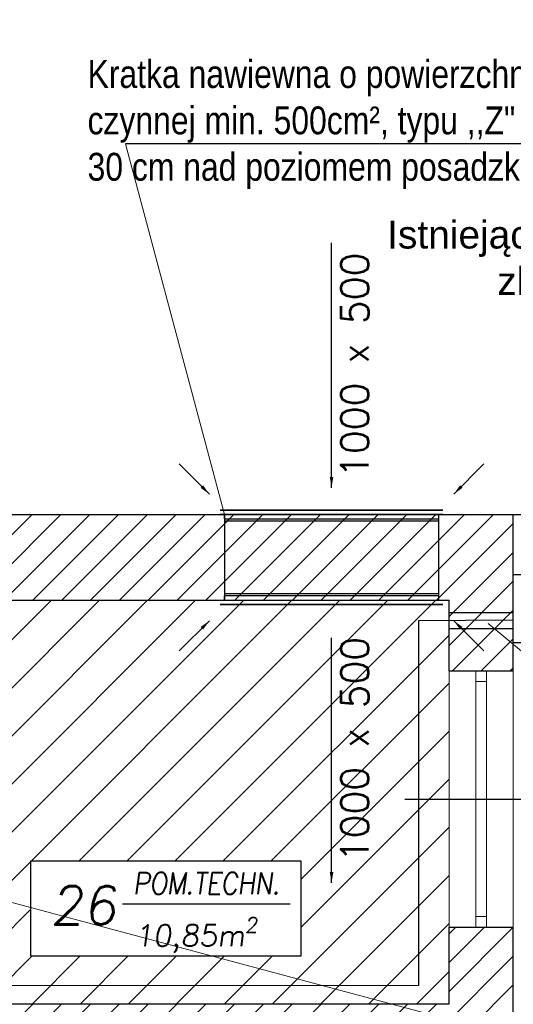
# Model space of a CAD drawing. Header units: millimetres. Extents: x -486876 to 553054, y -140324 to 834178.
# Tile 82 of 155: x -74539 to -72233, y 81199 to 85799. Entities that reach past the tile are written whole.
import ezdxf
from ezdxf.enums import TextEntityAlignment as Align
from ezdxf.lldxf.tags import DXFTag

# ---------------------------------------------------------------- set-up
doc = ezdxf.new("R2010")
doc.units = ezdxf.units.MM
doc.linetypes.add('DASH2', pattern=[0.75, 0.5, -0.25])
for name, color, linetype, lineweight in [('_XREF', 252, 'DASH2', 13), ('IS_GAZ', 2, 'Continuous', 30), ('IS_GAZ_TEKST', 7, 'Continuous', 20), ('IS_GAZ_WYMIAR', 7, 'Continuous', 20), ('XREF$0$okna', 8, 'Continuous', 20), ('XREF$0$ściana nośna', 8, 'Continuous', 30)]:
    doc.layers.add(name, color=color, linetype=linetype, lineweight=lineweight)
for name, color, linetype in [('FLUID-W1', 1, 'Continuous'), ('FLUID-W1-130-ARRGR', 7, 'Continuous'), ('IS_Text_Armatury_Wodociag', 7, 'Continuous'), ('XREF$0$DRZWI', 8, 'Continuous'), ('XREF$0$OPIS', 8, 'Continuous'), ('XREF$0$WYMIARY', 9, 'Continuous'), ('XREF$0$WYPEŁNIENIA', 8, 'Continuous')]:
    doc.layers.add(name, color=color, linetype=linetype)
doc.styles.add('FDBES', font='simplex.shx')
doc.styles.get("Standard").update_dxf_attribs({"font": 'arial.ttf'})
doc.styles.add('XREF$0$APLUS', font='arial.ttf', dxfattribs={"width": 0.6})
doc.styles.add('XREF$0$Standard', font='arial.ttf')
tags = doc.linetypes.add('SOLID', pattern=[10, 10, 0]).pattern_tags.tags
tags[6:7] = [DXFTag(74, 4), DXFTag(75, 0), DXFTag(340, '0'), DXFTag(46, 0.0), DXFTag(50, 0.0), DXFTag(44, 0.0), DXFTag(45, 0.0)]
tags[4:5] = [DXFTag(74, 4), DXFTag(75, 0), DXFTag(340, '0'), DXFTag(46, 0.0), DXFTag(50, 0.0), DXFTag(44, 0.0), DXFTag(45, 0.0)]
doc.dimstyles.new('FDBES', dxfattribs={"dimscale": 50, "dimtxt": 4, "dimasz": 2.5, "dimexe": 0.8, "dimexo": 2, "dimgap": 1, "dimtad": 1, "dimdsep": 46, "dimtxsty": 'FDBES', "dimcen": 2.5, "dimclrd": 4, "dimclre": 5, "dimadec": 0, "dimazin": 0, "dimtfac": 1, "dimtmove": 0, "dimatfit": 3, "dimfxl": 1, "dimarcsym": 0})
pattern_1 = [(45, (-52999.899, 13162.694), (-6.7351921, 6.7351921), [])]

# ---------------------------------------------------------------- blocks, each defined once
blk = doc.blocks.new('XREF')
at = {"layer": 'XREF$0$WYPEŁNIENIA'}
h = blk.add_hatch(dxfattribs=at)
h.set_pattern_fill('ANSI31', color=256, scale=3)
h.set_pattern_definition(pattern_1)
h.paths.add_polyline_path([(3567.22, 11289.37), (3507.62, 11289.37), (3507.62, 11249.37), (3567.22, 11249.37)])
h.paths.add_polyline_path([(3507.62, 11289.37), (3302.26, 11289.37), (3302.26, 11249.37), (3507.62, 11249.37)])
h.paths.add_polyline_path([(3796.56, 11289.37), (3567.22, 11289.37), (3567.22, 11249.37), (3766.56, 11249.37), (3766.56, 11216.34), (3796.56, 11216.34)])
h = blk.add_hatch(dxfattribs=at)
h.set_pattern_fill('ANSI31', color=256, scale=5)
h.set_pattern_definition([(45, (-28088.064, -1137.435), (-11.22532, 11.22532), [])])
h.paths.add_polyline_path([(3507.62, 11249.37), (3302.26, 11249.37), (3291.28, 11249.37, -0.340372), (3215.64, 11191.14), (3215.64, 11185.59), (3212.85, 11185.59), (3212.85, 11249.37), (3207.26, 11249.37), (3201.56, 11249.37), (3201.56, 11060.83), (3456.22, 11060.83), (3456.22, 11074.33), (3456.22, 11118.49), (3507.62, 11118.49)])
h.paths.add_polyline_path([(3766.56, 11249.37), (3507.62, 11249.37), (3507.62, 11118.49), (3555.71, 11118.49), (3555.71, 11074.33), (3507.62, 11074.33), (3507.62, 11060.83), (3766.56, 11060.83), (3766.56, 11096.65), (3766.56, 11216.34)])
h.paths.add_polyline_path([(3571.08, 11127.38), (3697.5, 11127.38), (3697.5, 11083.21), (3571.08, 11083.21)], flags=16)
h.paths.add_polyline_path([(3507.62, 11074.33), (3456.22, 11074.33), (3456.22, 11060.83), (3507.62, 11060.83)], flags=17)
h.paths.add_polyline_path([(3575.22, 11093.38), (3613.36, 11093.38), (3617.14, 11120.3), (3579, 11120.3)], flags=8)
h.paths.add_polyline_path([(3615.95, 11109.61), (3693.87, 11109.61), (3695.97, 11124.56), (3618.05, 11124.56)], flags=8)
h.paths.add_polyline_path([(3615.46, 11086.76), (3678.55, 11086.76), (3681.36, 11106.78), (3618.27, 11106.78)], flags=8)
h = blk.add_hatch(dxfattribs=at)
h.set_pattern_fill('ANSI31', color=256, scale=3)
h.set_pattern_definition(pattern_1)
h.paths.add_polyline_path([(3536.35, 10935.51), (3530.35, 10935.51), (3530.35, 10801.78), (3536.35, 10801.78)])
h.paths.add_polyline_path([(3536.35, 11045.83), (3530.35, 11045.83), (3530.35, 10945.96), (3533.62, 10945.96), (3536.35, 10945.96)], flags=17)
h.paths.add_polyline_path([(3796.56, 11096.65), (3766.56, 11096.65), (3766.56, 11060.83), (3507.62, 11060.83), (3507.62, 11045.83), (3526.56, 11045.83), (3626.56, 11045.83), (3626.56, 10935.51), (3636.56, 10935.51), (3636.56, 11045.83), (3766.56, 11045.83), (3796.56, 11045.83)])
edge = h.paths.add_edge_path()
edge.add_arc((3779.04, 10935.86), 93.67, 192.1343, 192.8888, ccw=False)
edge.add_line((3687.46, 10916.17), (3684.53, 10916.17))
edge.add_line((3684.53, 10916.17), (3684.53, 10926.14))
edge.add_line((3684.53, 10926.14), (3636.56, 10926.14))
edge.add_line((3636.56, 10926.14), (3636.56, 10935.51))
edge.add_line((3636.56, 10935.51), (3626.56, 10935.51))
edge.add_line((3626.56, 10935.51), (3626.56, 10926.14))
edge.add_line((3626.56, 10926.14), (3626.56, 10916.14))
edge.add_line((3626.56, 10916.14), (3626.56, 10891.78))
edge.add_line((3626.56, 10891.78), (3687.73, 10891.78))
edge.add_line((3687.73, 10891.78), (3687.73, 10914.97))
h.paths.add_polyline_path([(3647.75, 10901.56), (3633.75, 10901.56), (3633.75, 10915.56), (3647.75, 10915.56)], flags=16)
h.paths.add_polyline_path([(3796.56, 10926.14), (3766.56, 10926.14), (3766.56, 10872.13), (3796.56, 10872.13)])
h.paths.add_polyline_path([(3796.56, 10818.23), (3766.56, 10818.23), (3766.56, 10801.78), (3747.83, 10801.78), (3747.83, 10786.78), (3766.56, 10786.78), (3766.56, 10776.78), (3796.56, 10776.78)])
h.paths.add_polyline_path([(3747.83, 10801.78), (3680.36, 10801.78), (3680.36, 10786.78), (3747.83, 10786.78)])
h.paths.add_polyline_path([(3406.41, 10801.78), (3376.56, 10801.78), (3376.56, 10889.68), (3446.15, 10889.68), (3446.56, 10916.14), (3446.56, 10926.14), (3446.56, 10935.51), (3441.16, 10935.51), (3441.16, 10923.53), (3427.16, 10923.53), (3427.16, 10935.51), (3409.73, 10935.51), (3409.73, 10923.53), (3395.73, 10923.53), (3395.73, 10935.51), (3378.3, 10935.51), (3378.3, 10923.53), (3364.3, 10923.53), (3364.3, 10935.51), (3337.08, 10935.51), (3337.08, 10926.14), (3301.56, 10926.14), (3301.56, 10920.14), (3301.56, 10916.14), (3337.08, 10916.14), (3337.08, 10889.68), (3361.56, 10889.68), (3361.56, 10801.78), (3189.06, 10801.78), (3176.56, 10801.78), (3176.56, 10766.78), (3201.56, 10766.78), (3201.56, 10786.78), (3406.41, 10786.78)])
h.paths.add_polyline_path([(3214.49, 10923.14), (3214.49, 10926.14), (3201.56, 10926.14), (3201.56, 10935.51), (3176.56, 10935.51), (3176.56, 10901.78), (3201.56, 10901.78), (3201.56, 10916.14), (3214.49, 10916.14)], flags=17)
h.paths.add_polyline_path([(3176.56, 10801.78), (3006.73, 10801.78), (3006.73, 10789.78), (3176.56, 10789.78)])
h.paths.add_polyline_path([(2906.73, 10801.78), (2815.34, 10801.78), (2815.34, 10789.78), (2894.64, 10789.78), (2904.95, 10789.78)])
h.paths.add_polyline_path([(2896.56, 10935.51), (2871.56, 10935.51), (2871.56, 10801.78), (2896.56, 10801.78)])
h.paths.add_polyline_path([(2892.75, 10828.64), (2910.53, 10828.64), (2910.53, 10842.14), (2892.75, 10842.14)])
at = {"layer": 'XREF$0$okna'}
for p, q in [((3766.56, 11096.65), (3766.56, 11216.34)), ((3796.56, 11096.65), (3796.56, 11216.34)), ((3779.06, 11101.65), (3779.06, 11211.34)), ((3784.06, 11101.65), (3784.06, 11211.34))]:
    blk.add_line(p, q, dxfattribs=at)
for points in [[(3784.06, 11211.34), (3779.06, 11211.34), (3779.06, 11216.34), (3784.06, 11216.34)], [(3784.06, 11096.65), (3779.06, 11096.65), (3779.06, 11101.65), (3784.06, 11101.65)]]:
    blk.add_lwpolyline(points, close=True, dxfattribs=at)
at = {"layer": 'XREF$0$OPIS'}
for p, q in [((3745.84, 11156.49), (3855.73, 11156.49)), ((3613.93, 11107.46), (3692.31, 11107.46))]:
    blk.add_line(p, q, dxfattribs=at)
blk.add_lwpolyline([(3697.5, 11127.38), (3571.08, 11127.38), (3571.08, 11083.21), (3697.5, 11083.21)], close=True, dxfattribs=at)
at = {"layer": 'XREF$0$WYMIARY'}
blk.add_line((4043.59, 11261.16), (3796.56, 11261.16), dxfattribs=at)
at = {"layer": 'XREF$0$ściana nośna'}
for p, q in [((3302.26, 11289.37), (3796.56, 11289.37)), ((3796.56, 11216.34), (3796.56, 11289.37)), ((3302.26, 11249.37), (3766.56, 11249.37)), ((3766.56, 11216.34), (3766.56, 11249.37)), ((3766.56, 11216.34), (3796.56, 11216.34)), ((3766.56, 11060.83), (3766.56, 11096.65)), ((3766.56, 11096.65), (3796.56, 11096.65)), ((3796.56, 11045.83), (3796.56, 11096.65)), ((3201.56, 11060.83), (3766.56, 11060.83))]:
    blk.add_line(p, q, dxfattribs=at)
at = {"style": 'XREF$0$APLUS'}
blk.add_attdef('165', text='', height=12.94, rotation=90, dxfattribs=at).set_placement((5850.28, 4086.91), align=Align.TOP_CENTER)
blk.add_attdef('70', text='', height=12.94, rotation=90, dxfattribs=at).set_placement((5846.74, 4087.03), align=Align.BOTTOM_CENTER)
at = {"layer": 'XREF$0$DRZWI', "style": 'XREF$0$APLUS'}
for tag, height, p in [('90', 10.59, (3968.05, 17970.78)), ('90', 10.59, (4273.69, 17907.63)), ('90', 10.59, (4647.11, 17907.63)), ('90', 10.59, (4995.74, 17907.63)), ('90', 10.59, (5345.01, 17907.63)), ('90', 8.24, (3625.86, 17450.53)), ('90', 8.24, (4282.58, 17436.64)), ('90', 8.24, (4577.82, 17436.64)), ('90', 8.24, (5003.12, 17436.64)), ('90', 8.24, (5300.95, 17436.64)), ('90', 8.24, (5625.63, 17350.96)), ('110', 12.94, (3772.73, 10725.01)), ('100', 12.94, (3763.85, 10003.38)), ('90', 10.59, (3383.41, 9921.97)), ('83', 10.59, (4118.73, 4184.03))]:
    blk.add_attdef(tag, text='', height=height, dxfattribs=at).set_placement(p, align=Align.BOTTOM_CENTER)
for tag, height, p in [('200', 10.59, (3967.95, 17967.89)), ('200', 10.59, (4273.59, 17904.74)), ('200', 10.59, (4647.01, 17904.74)), ('200', 10.59, (4995.64, 17904.74)), ('200', 10.59, (5344.91, 17904.74)), ('200', 8.24, (3625.86, 17448.28)), ('200', 8.24, (4282.58, 17434.39)), ('200', 8.24, (4577.82, 17434.39)), ('200', 8.24, (5003.12, 17434.39)), ('200', 8.24, (5300.95, 17434.39)), ('200', 8.24, (5625.63, 17348.71)), ('210', 12.94, (3772.6, 10721.48)), ('200', 12.94, (3763.85, 9999.84)), ('200', 10.59, (3383.31, 9919.08)), ('178', 10.59, (4118.62, 4181.14))]:
    blk.add_attdef(tag, text='', height=height, dxfattribs=at).set_placement(p, align=Align.TOP_CENTER)
for tag, height, p in [('205', 10.59, (4204.92, 17787.31)), ('210', 10.59, (5722.65, 17787.31)), ('210', 12.94, (4044.07, 17776.19)), ('210', 12.94, (4602.86, 17776.83)), ('210', 12.94, (4951.5, 17776.83)), ('210', 12.94, (5300.98, 17776.83)), ('210', 12.94, (3579.16, 17557.04)), ('210', 12.94, (3935.88, 17557.04)), ('210', 12.94, (4219.13, 17557.04)), ('210', 12.94, (4633.7, 17557.04)), ('210', 12.94, (4958.43, 17557.04)), ('210', 12.94, (5356.84, 17557.04)), ('210', 12.94, (5615.9, 17557.04)), ('200', 11.76, (4716.1, 10187.15)), ('200', 11.76, (4936.97, 10128.95)), ('200', 11.76, (5363.02, 10117.1)), ('210', 13.53, (3475.75, 9987.9)), ('170', 11.76, (4209.38, 4035.73))]:
    blk.add_attdef(tag, text='', height=height, rotation=90, dxfattribs=at).set_placement(p, align=Align.TOP_CENTER)
for tag, height, p in [('100', 10.59, (5719.75, 17787.41)), ('96', 10.59, (4202.03, 17787.41)), ('100', 12.94, (4040.53, 17776.32)), ('100', 12.94, (4599.33, 17776.96)), ('100', 12.94, (4947.96, 17776.96)), ('100', 12.94, (5297.45, 17776.96)), ('100', 12.94, (3575.63, 17557.16)), ('100', 12.94, (3932.34, 17557.16)), ('100', 12.94, (4215.59, 17557.16)), ('100', 12.94, (4630.17, 17557.16)), ('100', 12.94, (4954.89, 17557.16)), ('100', 12.94, (5353.3, 17557.16)), ('100', 12.94, (5612.36, 17557.16)), ('90', 11.76, (4712.89, 10187.26)), ('90', 11.76, (4933.75, 10129.07)), ('90', 11.76, (5359.81, 10117.21)), ('120', 13.53, (3472.06, 9987.9)), ('90', 11.76, (4206.17, 4035.84))]:
    blk.add_attdef(tag, text='', height=height, rotation=90, dxfattribs=at).set_placement(p, align=Align.BOTTOM_CENTER)
at = {"layer": 'XREF$0$OPIS', "attachment_point": 1, "style": 'XREF$0$Standard'}
for s, width, insert, char_height in [('\\A1;{\\Fromans|c238;\\Q8;\\W0.9;\\T0.95;POM.TECHN.}', 99.6382, (3618.8, 11122.09), 10), ('\\A1;{\\Fromans|c238;\\Q8;26}', 79.0239, (3580.34, 11115.84), 18), ('\\A1;{\\Fromans|c238;\\Q8;10,85m\\H0.7x;\\S2^ ;}', 79.0239, (3619.71, 11101.14), 10)]:
    blk.add_mtext_dynamic_manual_height_columns(s, width=width, gutter_width=1, heights=[0], dxfattribs=dict(at, insert=insert, char_height=char_height))
blk = doc.blocks.new('*U550')
at = {"color": 14, "linetype": 'Continuous', "lineweight": -2}
for p, q in [((-200, 0, -530), (-200, 0, -500)), ((-200, 0, 500), (-200, 0, -500)), ((200, 0, -500), (200, 0, 500)), ((200, 0, 500), (200, 0, 530)), ((200, 0, -530), (200, 0, -500)), ((-200, 0, 500), (-200, 0, 530))]:
    blk.add_line(p, q, dxfattribs=at)
at = {"color": 0, "linetype": 'ByBlock', "lineweight": -2}
for p, q in [((-200, 0, -500), (200, 0, -500)), ((-200, 0, 500), (200, 0, 500))]:
    blk.add_line(p, q, dxfattribs=at)
at = {"color": 3, "linetype": 'Continuous', "lineweight": -3}
for p, q in [((-170, 0, 500), (-170, 0, -500)), ((170, 0, 500), (170, 0, -500))]:
    blk.add_line(p, q, dxfattribs=at)
blk = doc.blocks.new('*U551')
at = {"color": 3, "linetype": 'Continuous', "lineweight": -3}
for p, q in [((520, 0, 20), (-520, 0, 20)), ((-520, 0, 20), (520, 0, 20))]:
    blk.add_line(p, q, dxfattribs=at)
at = {"color": 0, "linetype": 'ByBlock', "lineweight": -2}
for p, q in [((-500, 0), (500, 0)), ((-500, 0, -20), (500, 0, -20)), ((520, 0), (500, 0)), ((500, 0), (500, 0, -20)), ((-500, 0), (-520, 0)), ((-500, 0, -20), (-500, 0))]:
    blk.add_line(p, q, dxfattribs=at)
blk = doc.blocks.new('*U552')
at = {"color": 3, "linetype": 'Continuous', "lineweight": -3}
for p, q in [((520, 0, 20), (-520, 0, 20)), ((-520, 0, 20), (520, 0, 20))]:
    blk.add_line(p, q, dxfattribs=at)
at = {"color": 0, "linetype": 'ByBlock', "lineweight": -2}
for p, q in [((-500, 0, -20), (500, 0, -20)), ((500, 0), (-500, 0)), ((500, 0), (500, 0, -20)), ((520, 0), (500, 0)), ((-500, 0), (-520, 0)), ((-500, 0, -20), (-500, 0))]:
    blk.add_line(p, q, dxfattribs=at)
blk = doc.blocks.new('*U523')
at = {"color": 7}
blk.add_leader([(0, 0), (141.4, -141.4)], dimstyle='FDBES', override={"dimscale": 20, "dimclrd": 7}, dxfattribs=at)
blk = doc.blocks.new('*U524')
at = {"color": 7}
blk.add_leader([(0, 0), (-141.4, -141.4)], dimstyle='FDBES', override={"dimscale": 20, "dimclrd": 7}, dxfattribs=at)
blk = doc.blocks.new('*U526')
at = {"color": 7}
blk.add_leader([(0, 0), (-141.4, 141.4)], dimstyle='FDBES', override={"dimscale": 20, "dimclrd": 7}, dxfattribs=at)
blk = doc.blocks.new('*U527')
at = {"color": 7}
blk.add_leader([(0, 0), (141.4, 141.4)], dimstyle='FDBES', override={"dimscale": 20, "dimclrd": 7}, dxfattribs=at)

msp = doc.modelspace()

# ---------------------------------------------------------------- linework, layer by layer
for p, q in [((-72532.9138, 83029.45057), (-72232.9138, 83029.45057)), ((-72232.9138, 82952.73062), (-72532.9138, 82952.73062))]:
    msp.add_line(p, q)
msp.add_lwpolyline([(-72232.9138, 82887.31021), (-72232.9138, 83487.31021), (-71932.9138, 83487.31021), (-71932.9138, 82887.31021)], close=True)
at = {"layer": 'IS_GAZ'}
msp.add_lwpolyline([(-72232.9138, 82994.4129), (-72676.37533, 82991.26975), (-72676.37533, 81286.56008), (-76094.65138, 81285.59474)], dxfattribs=at)
at = {"layer": 'IS_GAZ_TEKST', "color": 7}
msp.add_line((-71707.97943, 82443.24065), (-72350.22809, 82978.25219), dxfattribs=at)
at = {"layer": 'IS_GAZ_WYMIAR'}
for p, q in [((-74044.73653, 85218.81113), (-73581.96307, 83487.01935)), ((-71949.37211, 80973.63363), (-74847.30953, 81748.1418))]:
    msp.add_line(p, q, dxfattribs=at)
at = {"layer": 'IS_Text_Armatury_Wodociag'}
msp.add_line((-71843.27892, 85218.81113), (-74044.73653, 85218.81113), dxfattribs=at)

# ---------------------------------------------------------------- block references
at = {"layer": '_XREF', "xscale": 10, "yscale": 10, "zscale": 10}
msp.add_blockref('XREF', (-110198.46986, -29406.42919), dxfattribs=at)
at = {"layer": 'FLUID-W1', "color": 1, "linetype": 'Continuous', "extrusion": (1, 1.83697e-16, -6.12323e-17), "rotation": 180}
msp.add_blockref('*U550', (83287.01935, 0, -73081.96307), dxfattribs=at)
at = {"layer": 'FLUID-W1', "color": 1, "linetype": 'Continuous', "extrusion": (7.4988e-33, 1, -6.12323e-17), "rotation": 180}
msp.add_blockref('*U551', (73081.96307, 0, 83487.01935), dxfattribs=at)
at = {"layer": 'FLUID-W1', "color": 1, "linetype": 'Continuous', "extrusion": (-1.22465e-16, -1, 6.12323e-17), "rotation": 180}
msp.add_blockref('*U552', (-73081.96307, 0, -83087.01935), dxfattribs=at)
at = {"layer": 'FLUID-W1-130-ARRGR', "rotation": 180}
for name, p in [('*U523', (-73652.67375, 83582.73003)), ('*U524', (-72511.25239, 83582.73003)), ('*U527', (-73652.67375, 82991.30867)), ('*U526', (-72511.25239, 82991.30867))]:
    msp.add_blockref(name, p, dxfattribs=at)

# ---------------------------------------------------------------- texts
at = {"color": 7, "char_height": 130, "attachment_point": 5, "rotation": 90, "style": 'FDBES'}
for insert in [(-73081.96307, 84184.63839), (-73081.96307, 82389.4003)]:
    msp.add_mtext('\\P1000 x 500', dxfattribs=dict(at, insert=insert))
at = {"layer": 'IS_Text_Armatury_Wodociag', "color": 18, "linetype": 'SOLID', "ltscale": 10, "true_color": 0x000000, "char_height": 130, "attachment_point": 7}
for s, insert, width in [('{\\fArial Narrow|b0|i0|c0|p34;Kratka nawiewna o powierzchni czynnej min. 500cm², \\fArial Narrow|b0|i0|c238|p34;typu ,,Z" max 30 cm nad poziomem posadzki}', (-74221.70849, 85007.6793), 2514.3425601), ('\\pxqc;Istniejąca  szafka gazowa, z kurkiem głównym,\\P zlokalizowana na ścianie budynku,\\Pwyposażona w gazomierz\\Poraz reduktor ciśnienia\\PNależy wyposażyć \\Pw elektrozawór', (-73773.03267, 83644.68741), 5665.9072881)]:
    msp.add_mtext(s, dxfattribs=dict(at, insert=insert, width=width))

# ---------------------------------------------------------------- leaders
at = {"color": 7}
for points in [[(-73081.96307, 83612.01935), (-73081.96307, 84757.25744)], [(-73081.96307, 81766.78125), (-73081.96307, 82912.01935)]]:
    msp.add_leader(points, dimstyle='FDBES', override={"dimscale": 20, "dimclrd": 7}, dxfattribs=at)

doc.saveas('drawing.dxf')
